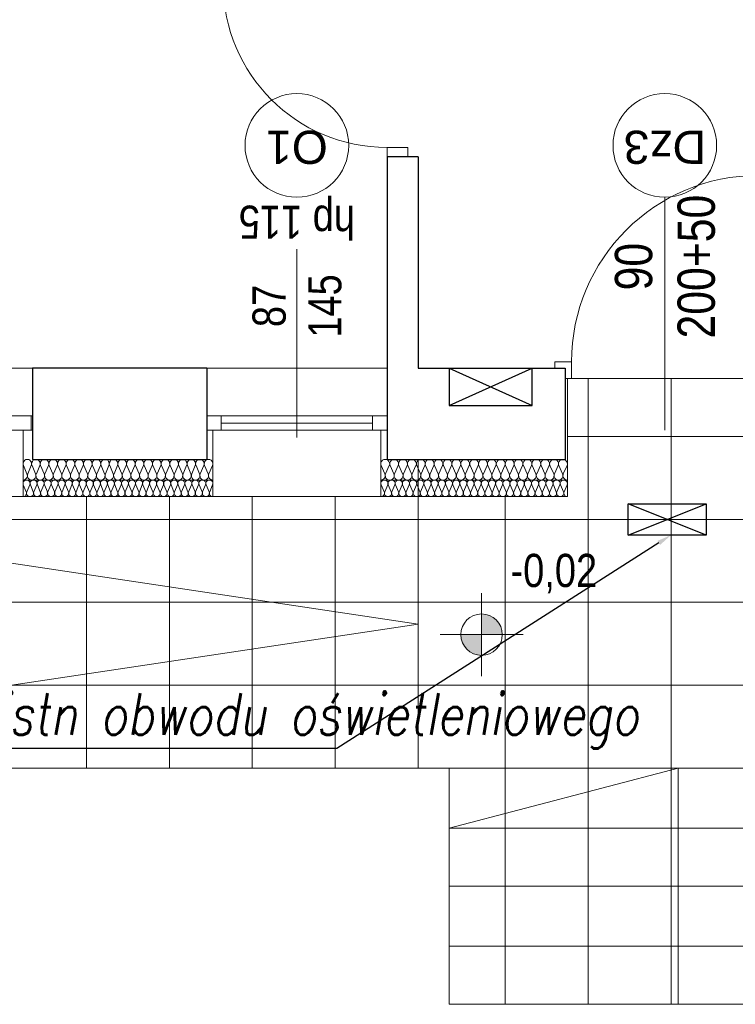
# Model space of a CAD drawing. Extents: x -558982 to 5119495, y -5290134 to 97908.
# Tile 224 of 256: x -436190 to -432738, y -23231 to -18479. Entities that reach past the tile are written whole.
import ezdxf
from ezdxf import colors
from ezdxf.entities.mleader import LeaderData, LeaderLine
from ezdxf.math import Vec2, Vec3

# ---------------------------------------------------------------- set-up
doc = ezdxf.new("R2010")
doc.units = 0
doc.header["$MEASUREMENT"] = 0
for name, color, linetype in [('!OSWIETLENIE-LL', 1, 'Continuous'), ('Arch ocieplenie', 252, 'Continuous'), ('Inwent Izolacje', 252, 'Continuous'), ('INWENT RZĘDNE', 252, 'Continuous')]:
    doc.layers.add(name, color=color, linetype=linetype)
for name, color, linetype, lineweight in [('$ IE_OPISY', 7, 'Continuous', 25), ('Arch drzwi_Nr_Pióra__10', 252, 'Continuous', 18), ('Arch ocieplenie_Nr_Pióra__9', 252, 'Continuous', 13), ('Arch opisy okien_Nr_Pióra__9', 252, 'Continuous', 13), ('Arch opisy_Nr_Pióra__9', 252, 'Continuous', 13), ('Arch wykończenie_Nr_Pióra__3', 252, 'Continuous', 18), ('Arch wykończenie_Nr_Pióra__81', 252, 'Continuous', 9), ('INSTALACJA IE_Nr_Pióra__88', 252, 'Continuous', 20), ('Inwent Izolacje_Nr_Pióra__2', 252, 'Continuous', 13), ('INWENT OPISY_Nr_Pióra__9', 252, 'Continuous', 13), ('INWENT RZĘDNE_Nr_Pióra__21', 252, 'Continuous', 9), ('INWENT. DRZWI_Nr_Pióra__5', 252, 'Continuous', 13), ('INWENT. OKNA_Nr_Pióra__21', 252, 'Continuous', 9), ('INWENT. OKNA_Nr_Pióra__5', 252, 'Continuous', 13), ('INWENT.ŚCIANY_Nr_Pióra__1', 252, 'Continuous', 25), ('INWENT.ŚCIANY_Nr_Pióra__2', 252, 'Continuous', 13), ('INWENT.ŚCIANY_Nr_Pióra__21', 252, 'Continuous', 9), ('Istniejące schody_Nr_Pióra__5', 252, 'Continuous', 13)]:
    doc.layers.add(name, color=color, linetype=linetype, lineweight=lineweight)
doc.styles.add('GENERATED_STYLE_10', font='arial.ttf')
doc.styles.add('GENERATED_STYLE_2', font='ARIALN.TTF')
doc.styles.add('GENERATED_STYLE_5', font='ARIALN.TTF')
doc.styles.add('GENERATED_STYLE_6', font='ARIALN.TTF')
doc.styles.add('ROMANS', font='romans.shx', dxfattribs={"width": 0.85})

# ---------------------------------------------------------------- blocks, each defined once
blk = doc.blocks.new('Izolacja cieplna 14_8', base_point=(-425404.9, 22732.6))
at = {"layer": 'Arch ocieplenie_Nr_Pióra__9', "linetype": 'Continuous'}
for p, q in [((-425403.5, 22788.8), (-425389.1, 22756.5)), ((-425386.2, 22756.5), (-425371.8, 22788.8)), ((-425368.9, 22788.8), (-425354.5, 22756.5)), ((-425351.6, 22756.5), (-425337.2, 22788.8)), ((-425334.3, 22788.8), (-425319.9, 22756.5)), ((-425317, 22756.5), (-425302.6, 22788.8)), ((-425299.6, 22788.8), (-425285.2, 22756.5)), ((-425282.3, 22756.5), (-425267.9, 22788.8)), ((-425265, 22788.8), (-425250.6, 22756.5)), ((-425247.7, 22756.5), (-425233.3, 22788.8)), ((-425230.4, 22788.8), (-425216, 22756.5)), ((-425213.1, 22756.5), (-425198.7, 22788.8)), ((-425195.8, 22788.8), (-425181.4, 22756.5)), ((-425178.5, 22756.5), (-425164.1, 22788.8)), ((-425161.2, 22788.8), (-425146.8, 22756.5)), ((-425143.9, 22756.5), (-425129.5, 22788.8)), ((-425126.6, 22788.8), (-425112.2, 22756.5)), ((-425109.3, 22756.5), (-425094.9, 22788.8)), ((-425092, 22788.8), (-425077.6, 22756.5)), ((-425074.6, 22756.5), (-425060.2, 22788.8)), ((-425057.3, 22788.8), (-425042.9, 22756.5)), ((-425040, 22756.5), (-425025.6, 22788.8)), ((-425022.7, 22788.8), (-425008.3, 22756.5)), ((-425005.4, 22756.5), (-424991, 22788.8)), ((-424988.1, 22788.8), (-424973.7, 22756.5)), ((-424970.8, 22756.5), (-424956.4, 22788.8)), ((-424953.5, 22788.8), (-424939.1, 22756.5)), ((-424936.2, 22756.5), (-424921.8, 22788.8)), ((-424918.9, 22788.8), (-424904.5, 22756.5)), ((-424901.6, 22756.5), (-424887.2, 22788.8)), ((-424884.3, 22788.8), (-424869.9, 22756.5)), ((-424867, 22756.5), (-424852.6, 22788.8)), ((-424849.6, 22788.8), (-424835.2, 22756.5)), ((-424832.3, 22756.5), (-424817.9, 22788.8)), ((-424815, 22788.8), (-424800.6, 22756.5)), ((-424797.7, 22756.5), (-424783.3, 22788.8)), ((-424780.4, 22788.8), (-424766, 22756.5)), ((-424763.1, 22756.5), (-424748.7, 22788.8)), ((-424745.8, 22788.8), (-424731.4, 22756.5)), ((-424728.5, 22756.5), (-424714.1, 22788.8)), ((-424711.2, 22788.8), (-424696.8, 22756.5)), ((-424693.9, 22756.5), (-424679.5, 22788.8)), ((-424676.6, 22788.8), (-424662.2, 22756.5)), ((-424659.3, 22756.5), (-424644.9, 22788.8)), ((-424642, 22788.8), (-424627.6, 22756.5)), ((-424624.6, 22756.5), (-424610.2, 22788.8)), ((-424607.3, 22788.8), (-424592.9, 22756.5)), ((-424590, 22756.5), (-424575.6, 22788.8)), ((-424572.7, 22788.8), (-424558.3, 22756.5)), ((-424555.4, 22756.5), (-424541, 22788.8)), ((-424538.1, 22788.8), (-424523.7, 22756.5)), ((-424520.8, 22756.5), (-424506.4, 22788.8))]:
    blk.add_line(p, q, dxfattribs=at)
for centre, start_param, end_param in [((-425387.6, 22795.6), 5.870392, 9.837571), ((-425353, 22795.6), 5.870392, 9.837571), ((-425318.4, 22795.6), 5.870392, 9.837571), ((-425283.8, 22795.6), 5.870392, 9.837571), ((-425249.2, 22795.6), 5.870392, 9.837571), ((-425214.6, 22795.6), 5.870392, 9.837571), ((-425179.9, 22795.6), 5.870392, 9.837571), ((-425145.3, 22795.6), 5.870392, 9.837571), ((-425110.7, 22795.6), 5.870392, 9.837571), ((-425076.1, 22795.6), 5.870392, 9.837571), ((-425041.5, 22795.6), 5.870392, 9.837571), ((-425006.9, 22795.6), 5.870392, 9.837571), ((-424972.3, 22795.6), 5.870392, 9.837571), ((-424937.6, 22795.6), 5.870392, 9.837571), ((-424903, 22795.6), 5.870392, 9.837571), ((-424868.4, 22795.6), 5.870392, 9.837571), ((-424833.8, 22795.6), 5.870392, 9.837571), ((-424799.2, 22795.6), 5.870392, 9.837571), ((-424764.6, 22795.6), 5.870392, 9.837571), ((-424729.9, 22795.6), 5.870392, 9.837571), ((-424695.3, 22795.6), 5.870392, 9.837571), ((-424660.7, 22795.6), 5.870392, 9.837571), ((-424626.1, 22795.6), 5.870392, 9.837571), ((-424591.5, 22795.6), 5.870392, 9.837571), ((-424556.9, 22795.6), 5.870392, 9.837571), ((-424522.3, 22795.6), 5.870392, 9.837571), ((-425404.9, 22749.6), 4.712389, 6.695979), ((-425370.3, 22749.6), 2.7288, 6.695979), ((-425335.7, 22749.6), 2.7288, 6.695979), ((-425301.1, 22749.6), 2.7288, 6.695979), ((-425266.5, 22749.6), 2.7288, 6.695979), ((-425231.9, 22749.6), 2.7288, 6.695979), ((-425197.3, 22749.6), 2.7288, 6.695979), ((-425162.6, 22749.6), 2.7288, 6.695979), ((-425128, 22749.6), 2.7288, 6.695979), ((-425093.4, 22749.6), 2.7288, 6.695979), ((-425058.8, 22749.6), 2.7288, 6.695979), ((-425024.2, 22749.6), 2.7288, 6.695979), ((-424989.6, 22749.6), 2.7288, 6.695979), ((-424954.9, 22749.6), 2.7288, 6.695979), ((-424920.3, 22749.6), 2.7288, 6.695979), ((-424885.7, 22749.6), 2.7288, 6.695979), ((-424851.1, 22749.6), 2.7288, 6.695979), ((-424816.5, 22749.6), 2.7288, 6.695979), ((-424781.9, 22749.6), 2.7288, 6.695979), ((-424747.3, 22749.6), 2.7288, 6.695979), ((-424712.6, 22749.6), 2.7288, 6.695979), ((-424678, 22749.6), 2.7288, 6.695979), ((-424643.4, 22749.6), 2.7288, 6.695979), ((-424608.8, 22749.6), 2.7288, 6.695979), ((-424574.2, 22749.6), 2.7288, 6.695979), ((-424539.6, 22749.6), 2.7288, 6.695979), ((-424504.9, 22749.6), 2.7288, 4.712389)]:
    blk.add_ellipse(centre, major_axis=(17.3, 0), ratio=0.983056, start_param=start_param, end_param=end_param, dxfattribs=at)
blk = doc.blocks.new('Izolacja cieplna 14_9', base_point=(-427130.9, 22732.6))
at = {"layer": 'Arch ocieplenie_Nr_Pióra__9', "linetype": 'Continuous'}
for p, q in [((-427129.5, 22788.8), (-427115.4, 22756.5)), ((-427112.6, 22756.5), (-427098.4, 22788.8)), ((-427095.6, 22788.8), (-427081.5, 22756.5)), ((-427078.6, 22756.5), (-427064.5, 22788.8)), ((-427061.7, 22788.8), (-427047.6, 22756.5)), ((-427044.7, 22756.5), (-427030.6, 22788.8)), ((-427027.7, 22788.8), (-427013.6, 22756.5)), ((-427010.8, 22756.5), (-426996.7, 22788.8)), ((-426993.8, 22788.8), (-426979.7, 22756.5)), ((-426976.9, 22756.5), (-426962.7, 22788.8)), ((-426959.9, 22788.8), (-426945.8, 22756.5)), ((-426942.9, 22756.5), (-426928.8, 22788.8)), ((-426926, 22788.8), (-426911.9, 22756.5)), ((-426909, 22756.5), (-426894.9, 22788.8)), ((-426892, 22788.8), (-426877.9, 22756.5)), ((-426875.1, 22756.5), (-426861, 22788.8)), ((-426858.1, 22788.8), (-426844, 22756.5)), ((-426841.2, 22756.5), (-426827, 22788.8)), ((-426824.2, 22788.8), (-426810.1, 22756.5)), ((-426807.2, 22756.5), (-426793.1, 22788.8)), ((-426790.3, 22788.8), (-426776.1, 22756.5)), ((-426773.3, 22756.5), (-426759.2, 22788.8)), ((-426756.3, 22788.8), (-426742.2, 22756.5)), ((-426739.4, 22756.5), (-426725.3, 22788.8)), ((-426722.4, 22788.8), (-426708.3, 22756.5)), ((-426705.4, 22756.5), (-426691.3, 22788.8)), ((-426688.5, 22788.8), (-426674.4, 22756.5)), ((-426671.5, 22756.5), (-426657.4, 22788.8)), ((-426654.6, 22788.8), (-426640.4, 22756.5)), ((-426637.6, 22756.5), (-426623.5, 22788.8)), ((-426620.6, 22788.8), (-426606.5, 22756.5)), ((-426603.7, 22756.5), (-426589.6, 22788.8)), ((-426586.7, 22788.8), (-426572.6, 22756.5)), ((-426569.7, 22756.5), (-426555.6, 22788.8)), ((-426552.8, 22788.8), (-426538.7, 22756.5)), ((-426535.8, 22756.5), (-426521.7, 22788.8)), ((-426518.9, 22788.8), (-426504.7, 22756.5)), ((-426501.9, 22756.5), (-426487.8, 22788.8)), ((-426484.9, 22788.8), (-426470.8, 22756.5)), ((-426468, 22756.5), (-426453.9, 22788.8)), ((-426451, 22788.8), (-426436.9, 22756.5)), ((-426434, 22756.5), (-426419.9, 22788.8)), ((-426417.1, 22788.8), (-426403, 22756.5)), ((-426400.1, 22756.5), (-426386, 22788.8)), ((-426383.2, 22788.8), (-426369, 22756.5)), ((-426366.2, 22756.5), (-426352.1, 22788.8)), ((-426349.2, 22788.8), (-426335.1, 22756.5)), ((-426332.3, 22756.5), (-426318.1, 22788.8)), ((-426315.3, 22788.8), (-426301.2, 22756.5)), ((-426298.3, 22756.5), (-426284.2, 22788.8)), ((-426281.4, 22788.8), (-426267.3, 22756.5)), ((-426264.4, 22756.5), (-426250.3, 22788.8)), ((-426247.4, 22788.8), (-426233.3, 22756.5)), ((-426230.5, 22756.5), (-426216.4, 22788.8))]:
    blk.add_line(p, q, dxfattribs=at)
for centre, start_param, end_param in [((-427114, 22795.6), 4.299595, 8.266775), ((-427080.1, 22795.6), 4.299595, 8.266775), ((-427046.1, 22795.6), 4.299595, 8.266775), ((-427012.2, 22795.6), 4.299595, 8.266775), ((-426978.3, 22795.6), 4.299595, 8.266775), ((-426944.4, 22795.6), 4.299595, 8.266775), ((-426910.4, 22795.6), 4.299595, 8.266775), ((-426876.5, 22795.6), 4.299595, 8.266775), ((-426842.6, 22795.6), 4.299595, 8.266775), ((-426808.7, 22795.6), 4.299595, 8.266775), ((-426774.7, 22795.6), 4.299595, 8.266775), ((-426740.8, 22795.6), 4.299595, 8.266775), ((-426706.9, 22795.6), 4.299595, 8.266775), ((-426672.9, 22795.6), 4.299595, 8.266775), ((-426639, 22795.6), 4.299595, 8.266775), ((-426605.1, 22795.6), 4.299595, 8.266775), ((-426571.2, 22795.6), 4.299595, 8.266775), ((-426537.2, 22795.6), 4.299595, 8.266775), ((-426503.3, 22795.6), 4.299595, 8.266775), ((-426469.4, 22795.6), 4.299595, 8.266775), ((-426435.5, 22795.6), 4.299595, 8.266775), ((-426401.5, 22795.6), 4.299595, 8.266775), ((-426367.6, 22795.6), 4.299595, 8.266775), ((-426333.7, 22795.6), 4.299595, 8.266775), ((-426299.8, 22795.6), 4.299595, 8.266775), ((-426265.8, 22795.6), 4.299595, 8.266775), ((-426231.9, 22795.6), 4.299595, 8.266775), ((-427130.9, 22749.6), 3.141593, 5.125182), ((-427097, 22749.6), 1.158004, 5.125183), ((-427063.1, 22749.6), 1.158004, 5.125183), ((-427029.2, 22749.6), 1.158004, 5.125183), ((-426995.2, 22749.6), 1.158004, 5.125183), ((-426961.3, 22749.6), 1.158004, 5.125183), ((-426927.4, 22749.6), 1.158004, 5.125183), ((-426893.5, 22749.6), 1.158004, 5.125183), ((-426859.5, 22749.6), 1.158004, 5.125183), ((-426825.6, 22749.6), 1.158004, 5.125183), ((-426791.7, 22749.6), 1.158004, 5.125183), ((-426757.8, 22749.6), 1.158004, 5.125183), ((-426723.8, 22749.6), 1.158004, 5.125183), ((-426689.9, 22749.6), 1.158004, 5.125183), ((-426656, 22749.6), 1.158004, 5.125183), ((-426622.1, 22749.6), 1.158004, 5.125183), ((-426588.1, 22749.6), 1.158004, 5.125183), ((-426554.2, 22749.6), 1.158004, 5.125183), ((-426520.3, 22749.6), 1.158004, 5.125183), ((-426486.4, 22749.6), 1.158004, 5.125183), ((-426452.4, 22749.6), 1.158004, 5.125183), ((-426418.5, 22749.6), 1.158004, 5.125183), ((-426384.6, 22749.6), 1.158004, 5.125183), ((-426350.7, 22749.6), 1.158004, 5.125183), ((-426316.7, 22749.6), 1.158004, 5.125183), ((-426282.8, 22749.6), 1.158004, 5.125183), ((-426248.9, 22749.6), 1.158004, 5.125183), ((-426214.9, 22749.6), 1.158004, 3.141593)]:
    blk.add_ellipse(centre, major_axis=(0, 17), ratio=0.996975, start_param=start_param, end_param=end_param, dxfattribs=at)
blk = doc.blocks.new('Izolacja cieplna 14_256', base_point=(-427130.9, 22812.6))
at = {"layer": 'Inwent Izolacje_Nr_Pióra__2', "linetype": 'Continuous'}
for p, q in [((-427129.2, 22882.8), (-427111.9, 22842.4)), ((-427108.4, 22842.4), (-427091.1, 22882.8)), ((-427087.6, 22882.8), (-427070.2, 22842.4)), ((-427066.7, 22842.4), (-427049.4, 22882.8)), ((-427045.9, 22882.8), (-427028.6, 22842.4)), ((-427025.1, 22842.4), (-427007.8, 22882.8)), ((-427004.3, 22882.8), (-426987, 22842.4)), ((-426983.5, 22842.4), (-426966.2, 22882.8)), ((-426962.7, 22882.8), (-426945.3, 22842.4)), ((-426941.8, 22842.4), (-426924.5, 22882.8)), ((-426921, 22882.8), (-426903.7, 22842.4)), ((-426900.2, 22842.4), (-426882.9, 22882.8)), ((-426879.4, 22882.8), (-426862.1, 22842.4)), ((-426858.6, 22842.4), (-426841.2, 22882.8)), ((-426837.7, 22882.8), (-426820.4, 22842.4)), ((-426816.9, 22842.4), (-426799.6, 22882.8)), ((-426796.1, 22882.8), (-426778.8, 22842.4)), ((-426775.3, 22842.4), (-426758, 22882.8)), ((-426754.5, 22882.8), (-426737.2, 22842.4)), ((-426733.7, 22842.4), (-426716.3, 22882.8)), ((-426712.8, 22882.8), (-426695.5, 22842.4)), ((-426692, 22842.4), (-426674.7, 22882.8)), ((-426671.2, 22882.8), (-426653.9, 22842.4)), ((-426650.4, 22842.4), (-426633.1, 22882.8)), ((-426629.6, 22882.8), (-426612.2, 22842.4)), ((-426608.7, 22842.4), (-426591.4, 22882.8)), ((-426587.9, 22882.8), (-426570.6, 22842.4)), ((-426567.1, 22842.4), (-426549.8, 22882.8)), ((-426546.3, 22882.8), (-426529, 22842.4)), ((-426525.5, 22842.4), (-426508.2, 22882.8)), ((-426504.7, 22882.8), (-426487.3, 22842.4)), ((-426483.8, 22842.4), (-426466.5, 22882.8)), ((-426463, 22882.8), (-426445.7, 22842.4)), ((-426442.2, 22842.4), (-426424.9, 22882.8)), ((-426421.4, 22882.8), (-426404.1, 22842.4)), ((-426400.6, 22842.4), (-426383.2, 22882.8)), ((-426379.7, 22882.8), (-426362.4, 22842.4)), ((-426358.9, 22842.4), (-426341.6, 22882.8)), ((-426338.1, 22882.8), (-426320.8, 22842.4)), ((-426317.3, 22842.4), (-426300, 22882.8)), ((-426296.5, 22882.8), (-426279.2, 22842.4)), ((-426275.7, 22842.4), (-426258.3, 22882.8)), ((-426254.8, 22882.8), (-426237.5, 22842.4)), ((-426234, 22842.4), (-426216.7, 22882.8))]:
    blk.add_line(p, q, dxfattribs=at)
for centre, start_param, end_param in [((-427110.1, 22891.3), 4.299595, 8.266775), ((-427068.5, 22891.3), 4.299595, 8.266775), ((-427026.9, 22891.3), 4.299595, 8.266775), ((-426985.2, 22891.3), 4.299595, 8.266775), ((-426943.6, 22891.3), 4.299595, 8.266775), ((-426901.9, 22891.3), 4.299595, 8.266775), ((-426860.3, 22891.3), 4.299595, 8.266775), ((-426818.7, 22891.3), 4.299595, 8.266775), ((-426777, 22891.3), 4.299595, 8.266775), ((-426735.4, 22891.3), 4.299595, 8.266775), ((-426693.8, 22891.3), 4.299595, 8.266775), ((-426652.1, 22891.3), 4.299595, 8.266775), ((-426610.5, 22891.3), 4.299595, 8.266775), ((-426568.9, 22891.3), 4.299595, 8.266775), ((-426527.2, 22891.3), 4.299595, 8.266775), ((-426485.6, 22891.3), 4.299595, 8.266775), ((-426443.9, 22891.3), 4.299595, 8.266775), ((-426402.3, 22891.3), 4.299595, 8.266775), ((-426360.7, 22891.3), 4.299595, 8.266775), ((-426319, 22891.3), 4.299595, 8.266775), ((-426277.4, 22891.3), 4.299595, 8.266775), ((-426235.8, 22891.3), 4.299595, 8.266775), ((-427130.9, 22833.9), 3.141593, 5.125182), ((-427089.3, 22833.9), 1.158004, 5.125183), ((-427047.7, 22833.9), 1.158004, 5.125183), ((-427006, 22833.9), 1.158004, 5.125183), ((-426964.4, 22833.9), 1.158004, 5.125183), ((-426922.8, 22833.9), 1.158004, 5.125183), ((-426881.1, 22833.9), 1.158004, 5.125183), ((-426839.5, 22833.9), 1.158004, 5.125183), ((-426797.9, 22833.9), 1.158004, 5.125183), ((-426756.2, 22833.9), 1.158004, 5.125183), ((-426714.6, 22833.9), 1.158004, 5.125183), ((-426672.9, 22833.9), 1.158004, 5.125183), ((-426631.3, 22833.9), 1.158004, 5.125183), ((-426589.7, 22833.9), 1.158004, 5.125183), ((-426548, 22833.9), 1.158004, 5.125183), ((-426506.4, 22833.9), 1.158004, 5.125183), ((-426464.8, 22833.9), 1.158004, 5.125183), ((-426423.1, 22833.9), 1.158004, 5.125183), ((-426381.5, 22833.9), 1.158004, 5.125183), ((-426339.9, 22833.9), 1.158004, 5.125183), ((-426298.2, 22833.9), 1.158004, 5.125183), ((-426256.6, 22833.9), 1.158004, 5.125183), ((-426214.9, 22833.9), 1.158004, 3.141593)]:
    blk.add_ellipse(centre, major_axis=(0, 21.3), ratio=0.978859, start_param=start_param, end_param=end_param, dxfattribs=at)
blk = doc.blocks.new('Izolacja cieplna 14_257', base_point=(-425404.9, 22812.6))
at = {"layer": 'Inwent Izolacje_Nr_Pióra__2', "linetype": 'Continuous'}
for p, q in [((-425403.1, 22882.8), (-425385.3, 22842.4)), ((-425381.7, 22842.4), (-425363.9, 22882.8)), ((-425360.3, 22882.8), (-425342.5, 22842.4)), ((-425338.9, 22842.4), (-425321, 22882.8)), ((-425317.4, 22882.8), (-425299.6, 22842.4)), ((-425296, 22842.4), (-425278.2, 22882.8)), ((-425274.6, 22882.8), (-425256.7, 22842.4)), ((-425253.1, 22842.4), (-425235.3, 22882.8)), ((-425231.7, 22882.8), (-425213.9, 22842.4)), ((-425210.3, 22842.4), (-425192.5, 22882.8)), ((-425188.9, 22882.8), (-425171, 22842.4)), ((-425167.4, 22842.4), (-425149.6, 22882.8)), ((-425146, 22882.8), (-425128.2, 22842.4)), ((-425124.6, 22842.4), (-425106.7, 22882.8)), ((-425103.1, 22882.8), (-425085.3, 22842.4)), ((-425081.7, 22842.4), (-425063.9, 22882.8)), ((-425060.3, 22882.8), (-425042.5, 22842.4)), ((-425038.9, 22842.4), (-425021, 22882.8)), ((-425017.4, 22882.8), (-424999.6, 22842.4)), ((-424996, 22842.4), (-424978.2, 22882.8)), ((-424974.6, 22882.8), (-424956.7, 22842.4)), ((-424953.1, 22842.4), (-424935.3, 22882.8)), ((-424931.7, 22882.8), (-424913.9, 22842.4)), ((-424910.3, 22842.4), (-424892.5, 22882.8)), ((-424888.9, 22882.8), (-424871, 22842.4)), ((-424867.4, 22842.4), (-424849.6, 22882.8)), ((-424846, 22882.8), (-424828.2, 22842.4)), ((-424824.6, 22842.4), (-424806.7, 22882.8)), ((-424803.1, 22882.8), (-424785.3, 22842.4)), ((-424781.7, 22842.4), (-424763.9, 22882.8)), ((-424760.3, 22882.8), (-424742.5, 22842.4)), ((-424738.9, 22842.4), (-424721, 22882.8)), ((-424717.4, 22882.8), (-424699.6, 22842.4)), ((-424696, 22842.4), (-424678.2, 22882.8)), ((-424674.6, 22882.8), (-424656.7, 22842.4)), ((-424653.1, 22842.4), (-424635.3, 22882.8)), ((-424631.7, 22882.8), (-424613.9, 22842.4)), ((-424610.3, 22842.4), (-424592.5, 22882.8)), ((-424588.9, 22882.8), (-424571, 22842.4)), ((-424567.4, 22842.4), (-424549.6, 22882.8)), ((-424546, 22882.8), (-424528.2, 22842.4)), ((-424524.6, 22842.4), (-424506.7, 22882.8))]:
    blk.add_line(p, q, dxfattribs=at)
for centre, start_param, end_param in [((-425383.5, 22891.3), 5.870392, 9.837571), ((-425340.7, 22891.3), 5.870392, 9.837571), ((-425297.8, 22891.3), 5.870392, 9.837571), ((-425254.9, 22891.3), 5.870392, 9.837571), ((-425212.1, 22891.3), 5.870392, 9.837571), ((-425169.2, 22891.3), 5.870392, 9.837571), ((-425126.4, 22891.3), 5.870392, 9.837571), ((-425083.5, 22891.3), 5.870392, 9.837571), ((-425040.7, 22891.3), 5.870392, 9.837571), ((-424997.8, 22891.3), 5.870392, 9.837571), ((-424954.9, 22891.3), 5.870392, 9.837571), ((-424912.1, 22891.3), 5.870392, 9.837571), ((-424869.2, 22891.3), 5.870392, 9.837571), ((-424826.4, 22891.3), 5.870392, 9.837571), ((-424783.5, 22891.3), 5.870392, 9.837571), ((-424740.7, 22891.3), 5.870392, 9.837571), ((-424697.8, 22891.3), 5.870392, 9.837571), ((-424654.9, 22891.3), 5.870392, 9.837571), ((-424612.1, 22891.3), 5.870392, 9.837571), ((-424569.2, 22891.3), 5.870392, 9.837571), ((-424526.4, 22891.3), 5.870392, 9.837571), ((-425404.9, 22833.9), 4.712389, 6.695979), ((-425362.1, 22833.9), 2.7288, 6.695979), ((-425319.2, 22833.9), 2.7288, 6.695979), ((-425276.4, 22833.9), 2.7288, 6.695979), ((-425233.5, 22833.9), 2.7288, 6.695979), ((-425190.7, 22833.9), 2.7288, 6.695979), ((-425147.8, 22833.9), 2.7288, 6.695979), ((-425104.9, 22833.9), 2.7288, 6.695979), ((-425062.1, 22833.9), 2.7288, 6.695979), ((-425019.2, 22833.9), 2.7288, 6.695979), ((-424976.4, 22833.9), 2.7288, 6.695979), ((-424933.5, 22833.9), 2.7288, 6.695979), ((-424890.7, 22833.9), 2.7288, 6.695979), ((-424847.8, 22833.9), 2.7288, 6.695979), ((-424804.9, 22833.9), 2.7288, 6.695979), ((-424762.1, 22833.9), 2.7288, 6.695979), ((-424719.2, 22833.9), 2.7288, 6.695979), ((-424676.4, 22833.9), 2.7288, 6.695979), ((-424633.5, 22833.9), 2.7288, 6.695979), ((-424590.7, 22833.9), 2.7288, 6.695979), ((-424547.8, 22833.9), 2.7288, 6.695979), ((-424504.9, 22833.9), 2.7288, 4.712389)]:
    blk.add_ellipse(centre, major_axis=(21.4, 0), ratio=0.992498, start_param=start_param, end_param=end_param, dxfattribs=at)
blk = doc.blocks.new('Koty wysokościowe_17', base_point=(-424918.9, 22066.6))
at = {"layer": 'INWENT RZĘDNE_Nr_Pióra__21', "linetype": 'Continuous'}
for points in [[(-424918.9, 22066.6), (-424818.9, 22066.6), (-424826.5, 22104.9), (-424848.2, 22137.3), (-424880.6, 22159), (-424918.9, 22166.6)], [(-424918.9, 22066.6), (-425018.9, 22066.6), (-425011.3, 22028.3), (-424989.6, 21995.9), (-424957.1, 21974.2), (-424918.9, 21966.6)]]:
    blk.add_hatch(color=256, dxfattribs=at).paths.add_polyline_path(points, flags=0)
for p, q in [((-424918.9, 21866.6), (-424918.9, 22266.6)), ((-425118.9, 22066.6), (-424718.9, 22066.6))]:
    blk.add_line(p, q, dxfattribs=at)
blk.add_circle((-424918.9, 22066.6), 100, dxfattribs=at)
at = {"layer": 'INWENT RZĘDNE_Nr_Pióra__21', "insert": (-424779.2, 22266.6), "char_height": 160, "attachment_point": 7, "style": 'GENERATED_STYLE_2'}
blk.add_mtext('{-0,02}', dxfattribs=at)

msp = doc.modelspace()

# ---------------------------------------------------------------- linework, layer by layer
at = {"layer": '!OSWIETLENIE-LL'}
msp.add_lwpolyline([(-433255.1, -20815), (-432878, -20815), (-432878, -20966.1), (-433255.1, -20966.1)], close=True, dxfattribs=at)
for points in [[(-432878, -20966.1), (-433255.1, -20815)], [(-433255.1, -20966.1), (-432878, -20815)]]:
    msp.add_lwpolyline(points, dxfattribs=at)
at = {"layer": 'Arch drzwi_Nr_Pióra__10', "linetype": 'Continuous'}
for p, q in [((-433527.5, -20130.6), (-433607.5, -20130.6)), ((-433607.5, -20160.6), (-433607.5, -20130.6)), ((-433527.5, -20210.6), (-433527.5, -20130.6)), ((-433557.5, -20210.6), (-433527.5, -20210.6))]:
    msp.add_line(p, q, dxfattribs=at)
msp.add_arc((-432627.5, -20130.6), 900, 90, 180, dxfattribs=at)
at = {"layer": 'Arch opisy_Nr_Pióra__9', "linetype": 'Continuous'}
msp.add_line((-433077.5, -19335.6), (-433077.5, -20460.6), dxfattribs=at)
for centre in [(-434852.5, -19085.6), (-433077.5, -19085.6)]:
    msp.add_circle(centre, 250, dxfattribs=at)
at = {"layer": 'Arch wykończenie_Nr_Pióra__3', "linetype": 'Continuous'}
for p, q in [((-433547.5, -20210.6), (-433547.5, -20780.6)), ((-436173.5, -20780.6), (-436173.5, -20460.6)), ((-435257.5, -20780.6), (-435257.5, -20460.6)), ((-434447.5, -20780.6), (-434447.5, -20460.6)), ((-436173.5, -20780.6), (-435257.5, -20780.6)), ((-434447.5, -20780.6), (-433547.5, -20780.6))]:
    msp.add_line(p, q, dxfattribs=at)
at = {"layer": 'Arch wykończenie_Nr_Pióra__81', "linetype": 'Continuous'}
for p, q in [((-433527.5, -20210.6), (-432627.5, -20210.6)), ((-433447.5, -20210.6), (-433447.5, -23230.6)), ((-433047.5, -20210.6), (-433047.5, -23230.6)), ((-432607.5, -20490.6), (-433547.5, -20490.6)), ((-435867.5, -20780.6), (-435867.5, -22090.6)), ((-435467.5, -20780.6), (-435467.5, -22090.6)), ((-435067.5, -20780.6), (-435067.5, -22090.6)), ((-434667.5, -20780.6), (-434667.5, -22090.6)), ((-433847.5, -20780.6), (-433847.5, -23230.6)), ((-431907.5, -20890.6), (-438897.5, -20890.6)), ((-431907.5, -21290.6), (-438897.5, -21290.6)), ((-431907.5, -21690.6), (-438897.5, -21690.6))]:
    msp.add_line(p, q, dxfattribs=at)
at = {"layer": 'INSTALACJA IE_Nr_Pióra__88', "color": 0, "linetype": 'Continuous', "lineweight": 30}
for p, q in [((-434117.5, -20160.6), (-434117.5, -20340.6)), ((-434117.5, -20340.6), (-433717.5, -20160.6)), ((-434117.5, -20160.6), (-433717.5, -20340.6)), ((-434117.5, -20160.6), (-433717.5, -20160.6)), ((-433717.5, -20340.6), (-433717.5, -20160.6)), ((-434117.5, -20340.6), (-433717.5, -20340.6))]:
    msp.add_line(p, q, dxfattribs=at)
at = {"layer": 'INWENT. DRZWI_Nr_Pióra__5', "linetype": 'Continuous'}
for p, q in [((-434417.5, -19140.6), (-434417.5, -19095.6)), ((-434417.5, -19095.6), (-434317.5, -19095.6)), ((-434317.5, -19095.6), (-434317.5, -19140.6))]:
    msp.add_line(p, q, dxfattribs=at)
msp.add_arc((-434417.5, -18305.6), 790, 180, 270, dxfattribs=at)
at = {"layer": 'INWENT. OKNA_Nr_Pióra__5', "linetype": 'Continuous'}
for p, q in [((-434852.5, -20495.6), (-434852.5, -19585.6)), ((-437007.5, -20390.6), (-436127.5, -20390.6)), ((-436133.5, -20390.6), (-436133.5, -20460.6)), ((-435287.5, -20390.6), (-435287.5, -20460.6)), ((-435287.5, -20390.6), (-434417.5, -20390.6)), ((-435217.5, -20390.6), (-435217.5, -20460.6)), ((-435217.5, -20425.6), (-434487.5, -20425.6)), ((-434487.5, -20390.6), (-434487.5, -20460.6)), ((-434417.5, -20390.6), (-434417.5, -20460.6)), ((-437007.5, -20460.6), (-436127.5, -20460.6)), ((-435287.5, -20460.6), (-434417.5, -20460.6))]:
    msp.add_line(p, q, dxfattribs=at)
at = {"layer": 'INWENT.ŚCIANY_Nr_Pióra__1', "linetype": 'Continuous'}
for p, q in [((-434267.5, -19140.6), (-434417.5, -19140.6)), ((-434417.5, -19140.6), (-434417.5, -20160.6)), ((-434267.5, -19140.6), (-434267.5, -20160.6)), ((-435287.5, -20160.6), (-436127.5, -20160.6)), ((-436127.5, -20160.6), (-436127.5, -20600.6)), ((-435287.5, -20160.6), (-435287.5, -20600.6)), ((-434417.5, -20160.6), (-434417.5, -20600.6)), ((-434267.5, -20160.6), (-433557.5, -20160.6)), ((-433557.5, -20160.6), (-433557.5, -20600.6)), ((-436127.5, -20600.6), (-435287.5, -20600.6)), ((-434417.5, -20600.6), (-433557.5, -20600.6))]:
    msp.add_line(p, q, dxfattribs=at)
at = {"layer": 'INWENT.ŚCIANY_Nr_Pióra__2', "linetype": 'Continuous'}
for p, q in [((-436173.5, -20700.6), (-435257.5, -20700.6)), ((-434447.5, -20700.6), (-433547.5, -20700.6))]:
    msp.add_line(p, q, dxfattribs=at)
at = {"layer": 'INWENT.ŚCIANY_Nr_Pióra__21', "linetype": 'Continuous'}
for p, q in [((-437007.5, -20160.6), (-436127.5, -20160.6)), ((-435287.5, -20160.6), (-434417.5, -20160.6)), ((-436963.5, -20780.6), (-436173.5, -20780.6)), ((-435257.5, -20780.6), (-434447.5, -20780.6))]:
    msp.add_line(p, q, dxfattribs=at)
at = {"layer": 'Istniejące schody_Nr_Pióra__5', "linetype": 'Continuous'}
for p, q in [((-434267.5, -20600.6), (-434267.5, -22090.6)), ((-434267.5, -21395.6), (-438897.5, -20700.6)), ((-434267.5, -21395.6), (-438897.5, -22090.6)), ((-438897.5, -22090.6), (-434117.5, -22090.6)), ((-431907.5, -22090.6), (-434117.5, -22090.6)), ((-434117.5, -22090.6), (-434117.5, -23230.6)), ((-433012.5, -22090.6), (-434117.5, -22380.6)), ((-433012.5, -23230.6), (-433012.5, -22090.6)), ((-431907.5, -22380.6), (-434117.5, -22380.6)), ((-431907.5, -22660.6), (-434117.5, -22660.6)), ((-431907.5, -22950.6), (-434117.5, -22950.6)), ((-431907.5, -23230.6), (-434117.5, -23230.6))]:
    msp.add_line(p, q, dxfattribs=at)

# ---------------------------------------------------------------- block references
at = {"layer": 'Arch ocieplenie', "color": 104, "linetype": 'Continuous', "lineweight": 13, "true_color": 0x029e21}
for name, p in [('Izolacja cieplna 14_9', (-436173.5, -20780.6)), ('Izolacja cieplna 14_8', (-434447.5, -20780.6))]:
    msp.add_blockref(name, p, dxfattribs=at)
at = {"layer": 'Inwent Izolacje', "color": 104, "linetype": 'Continuous', "lineweight": 13, "true_color": 0x029e21}
for name, p in [('Izolacja cieplna 14_256', (-436173.5, -20700.6)), ('Izolacja cieplna 14_257', (-434447.5, -20700.6))]:
    msp.add_blockref(name, p, dxfattribs=at)
at = {"layer": 'INWENT RZĘDNE'}
msp.add_blockref('Koty wysokościowe_17', (-433961.5, -21446.6), dxfattribs=at)

# ---------------------------------------------------------------- texts
at = {"layer": 'Arch opisy okien_Nr_Pióra__9', "linetype": 'Continuous', "char_height": 160, "attachment_point": 2, "rotation": 180, "style": 'GENERATED_STYLE_10'}
for s, insert in [('{O1}', (-434852.5, -19174.7)), ('{Dz3}', (-433077.5, -19174.7))]:
    msp.add_mtext(s, dxfattribs=dict(at, insert=insert))
at = {"layer": 'INWENT OPISY_Nr_Pióra__9', "linetype": 'Continuous', "insert": (-433318.4, -19670.6), "char_height": 180, "width": 1346.334, "attachment_point": 2, "rotation": 90, "line_spacing_factor": 1.007146, "style": 'GENERATED_STYLE_6'}
msp.add_mtext('{90\\P200+50}', dxfattribs=at)
at = {"layer": 'INWENT. OKNA_Nr_Pióra__21', "linetype": 'Continuous', "insert": (-434852.5, -19536.2), "char_height": 160, "attachment_point": 2, "rotation": 180, "style": 'GENERATED_STYLE_5'}
msp.add_mtext('{hp 115}', dxfattribs=at)
at = {"layer": 'INWENT. OKNA_Nr_Pióra__21', "linetype": 'Continuous', "insert": (-435066.7, -19860.6), "char_height": 160, "width": 709.227, "attachment_point": 2, "rotation": 90, "line_spacing_factor": 1.007581, "style": 'GENERATED_STYLE_5'}
msp.add_mtext('{87\\P145}', dxfattribs=at)

# ---------------------------------------------------------------- leaders
at = {"layer": '$ IE_OPISY', "color": 7, "lineweight": 30}
ml = msp.add_multileader_mtext('Standard', dxfattribs=at)
ml.set_content('\\Q10;\\W0.8;zasilić z istn obwodu oświetleniowego', color=7, style='ROMANS')
ml.set_leader_properties()
ml.build(insert=Vec2(0, 0))
ml.multileader.update_dxf_attribs({"text_left_attachment_type": 6, "text_right_attachment_type": 6, "dogleg_length": 0.36, "arrow_head_size": 70})
ctx = ml.context
ctx.base_point, ctx.char_height, ctx.arrow_head_size, ctx.landing_gap_size, ctx.plane_origin = Vec3(-437284.2, -21996.3), 200, 70, 0.9, Vec3(-460122, -18910.5)
ctx.left_attachment, ctx.right_attachment = 6, 6
notes = []
notes.append((ctx, [(0, (1, 1, 0), (-434660.5, -21996.3), (-1, 0), 0.36, [(0, [(-433047.5, -20966.1)], 0, [])])]))
ctx.mtext.insert, ctx.mtext.rotation, ctx.mtext.width, ctx.mtext.defined_height, ctx.mtext.flow_direction = Vec3(-437283.3, -21729.7), 6.283185, 4429.801, 382.9, 5
for ctx, leaders in notes:
    for number, flags, end, landing, length, lines in leaders:
        leader = LeaderData()
        leader.index, (leader.has_last_leader_line, leader.has_dogleg_vector, leader.attachment_direction) = number, flags
        leader.last_leader_point, leader.dogleg_vector, leader.dogleg_length = Vec3(end), Vec3(landing), length
        for number, points, colour, breaks in lines:
            line = LeaderLine()
            line.index, line.vertices, line.color, line.breaks = number, Vec3.list(points), colors.encode_raw_color(colour), breaks
            leader.lines.append(line)
        ctx.leaders.append(leader)

doc.saveas('drawing.dxf')
